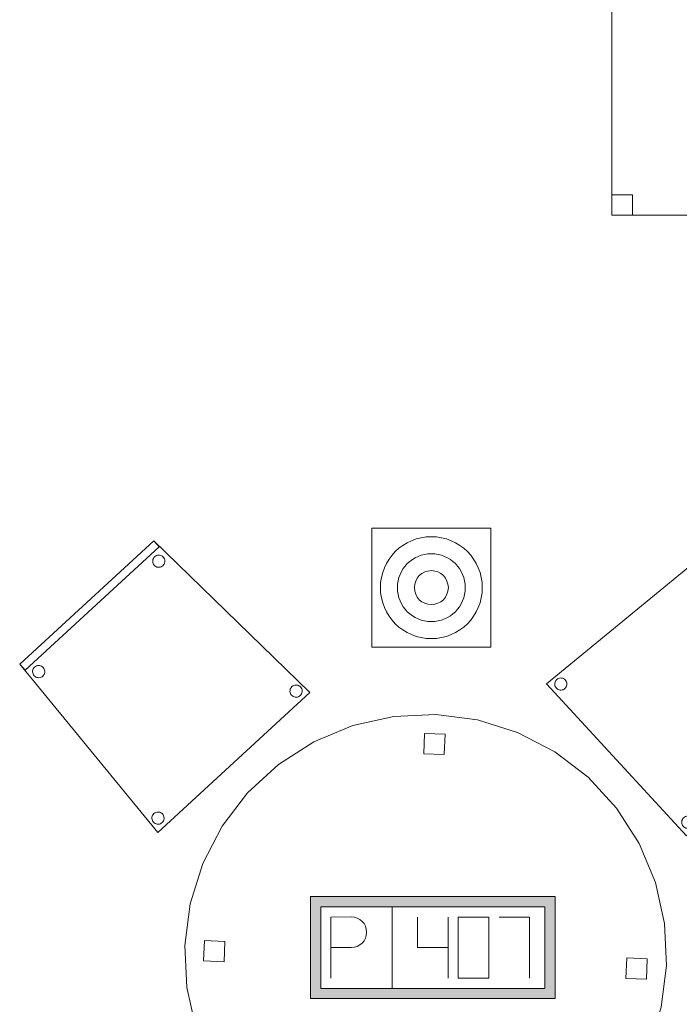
# Model space of a CAD drawing. Header units: metres. Extents: x 397.7 to 427.5, y 12.7 to 28.4.
# Tile 13 of 76: x 401.3 to 402.9, y 23.5 to 25.9. Entities that reach past the tile are written whole.
import ezdxf

# ---------------------------------------------------------------- set-up
doc = ezdxf.new("R2010")
doc.units = ezdxf.units.M
for name, color, linetype, lineweight in [('02_MOBILIARIO', 7, 'Continuous', 18), ('A-DETL-____-MBND', 7, 'Continuous', 18), ('A-DETL-GENF-OTLN', 7, 'Continuous', 18)]:
    doc.layers.add(name, color=color, linetype=linetype, lineweight=lineweight)

# ---------------------------------------------------------------- blocks, each defined once
blk = doc.blocks.new('Family - Taula D120_P3-156243-06_TEL_P3')
at = {"layer": 'A-DETL-____-MBND', "color": 253, "true_color": 0xaaaaaa}
for p, q in [((0.4117, 1.1542), (0.5122, 1.1767)), ((0.5122, 1.1767), (0.4117, 1.1542)), ((0.5122, 1.1767), (0.6152, 1.1814)), ((0.6152, 1.1814), (0.5122, 1.1767)), ((0.6152, 1.1814), (0.7174, 1.1682)), ((0.7174, 1.1682), (0.6152, 1.1814)), ((0.7174, 1.1682), (0.8157, 1.1374)), ((0.8157, 1.1374), (0.7174, 1.1682)), ((0.3165, 1.1145), (0.4117, 1.1542)), ((0.4117, 1.1542), (0.3165, 1.1145)), ((0.5862, 1.085), (0.5882, 1.1349)), ((0.5882, 1.1349), (0.5862, 1.085)), ((0.5882, 1.1349), (0.6382, 1.1329)), ((0.6382, 1.1329), (0.5882, 1.1349)), ((0.8157, 1.1374), (0.9072, 1.09)), ((0.9072, 1.09), (0.8157, 1.1374)), ((0.2298, 1.0589), (0.3165, 1.1145)), ((0.3165, 1.1145), (0.2298, 1.0589)), ((0.6382, 1.1329), (0.6361, 1.0829)), ((0.6361, 1.0829), (0.6382, 1.1329)), ((0.9072, 1.09), (0.9891, 1.0275)), ((0.9891, 1.0275), (0.9072, 1.09)), ((0.6361, 1.0829), (0.5862, 1.085)), ((0.5862, 1.085), (0.6361, 1.0829)), ((0.1539, 0.9891), (0.2298, 1.0589)), ((0.2298, 1.0589), (0.1539, 0.9891)), ((0.9891, 1.0275), (1.0589, 0.9517)), ((1.0589, 0.9517), (0.9891, 1.0275)), ((0.0914, 0.9072), (0.1539, 0.9891)), ((0.1539, 0.9891), (0.0914, 0.9072)), ((1.0589, 0.9517), (1.1145, 0.8649)), ((1.1145, 0.8649), (1.0589, 0.9517)), ((0.044, 0.8157), (0.0914, 0.9072)), ((0.0914, 0.9072), (0.044, 0.8157)), ((1.1145, 0.8649), (1.1542, 0.7697)), ((1.1542, 0.7697), (1.1145, 0.8649)), ((0.0132, 0.7174), (0.044, 0.8157)), ((0.044, 0.8157), (0.0132, 0.7174)), ((1.1542, 0.7697), (1.1767, 0.6692)), ((1.1767, 0.6692), (1.1542, 0.7697)), ((0, 0.6152), (0.0132, 0.7174)), ((0.0132, 0.7174), (0, 0.6152)), ((1.1767, 0.6692), (1.1814, 0.5662)), ((1.1814, 0.5662), (1.1767, 0.6692)), ((0.0047, 0.5122), (0, 0.6152)), ((0, 0.6152), (0.0047, 0.5122)), ((0.0461, 0.5774), (0.0482, 0.6273)), ((0.0482, 0.6273), (0.0461, 0.5774)), ((0.0482, 0.6273), (0.0982, 0.6252)), ((0.0982, 0.6252), (0.0482, 0.6273)), ((0.0982, 0.6252), (0.0961, 0.5753)), ((0.0961, 0.5753), (0.0982, 0.6252)), ((1.082, 0.5344), (1.0841, 0.5844)), ((1.0841, 0.5844), (1.082, 0.5344)), ((1.0841, 0.5844), (1.134, 0.5823)), ((1.134, 0.5823), (1.0841, 0.5844)), ((1.134, 0.5823), (1.132, 0.5324)), ((1.132, 0.5324), (1.134, 0.5823)), ((0.0961, 0.5753), (0.0461, 0.5774)), ((0.0461, 0.5774), (0.0961, 0.5753)), ((1.1814, 0.5662), (1.1682, 0.464)), ((1.1682, 0.464), (1.1814, 0.5662)), ((1.132, 0.5324), (1.082, 0.5344)), ((1.082, 0.5344), (1.132, 0.5324)), ((0.0273, 0.4117), (0.0047, 0.5122)), ((0.0047, 0.5122), (0.0273, 0.4117)), ((1.1682, 0.464), (1.1374, 0.3657)), ((1.1374, 0.3657), (1.1682, 0.464)), ((0.0669, 0.3165), (0.0273, 0.4117)), ((0.0273, 0.4117), (0.0669, 0.3165)), ((1.1374, 0.3657), (1.09, 0.2742)), ((1.09, 0.2742), (1.1374, 0.3657)), ((0.1225, 0.2298), (0.0669, 0.3165)), ((0.0669, 0.3165), (0.1225, 0.2298)), ((1.09, 0.2742), (1.0275, 0.1923)), ((1.0275, 0.1923), (1.09, 0.2742)), ((0.1923, 0.1539), (0.1225, 0.2298)), ((0.1225, 0.2298), (0.1923, 0.1539)), ((1.0275, 0.1923), (0.9517, 0.1225)), ((0.9517, 0.1225), (1.0275, 0.1923)), ((0.2742, 0.0914), (0.1923, 0.1539)), ((0.1923, 0.1539), (0.2742, 0.0914)), ((0.9517, 0.1225), (0.8649, 0.0669)), ((0.8649, 0.0669), (0.9517, 0.1225)), ((0.5227, 0.0498), (0.5247, 0.0997)), ((0.5247, 0.0997), (0.5227, 0.0498)), ((0.5247, 0.0997), (0.5747, 0.0976)), ((0.5747, 0.0976), (0.5247, 0.0997)), ((0.5747, 0.0976), (0.5726, 0.0477)), ((0.5726, 0.0477), (0.5747, 0.0976)), ((0.3657, 0.044), (0.2742, 0.0914)), ((0.2742, 0.0914), (0.3657, 0.044)), ((0.5726, 0.0477), (0.5227, 0.0498)), ((0.5227, 0.0498), (0.5726, 0.0477)), ((0.8649, 0.0669), (0.7697, 0.0273)), ((0.7697, 0.0273), (0.8649, 0.0669)), ((0.464, 0.0132), (0.3657, 0.044)), ((0.3657, 0.044), (0.464, 0.0132)), ((0.7697, 0.0273), (0.6692, 0.0047)), ((0.6692, 0.0047), (0.7697, 0.0273)), ((0.5662, 0), (0.464, 0.0132)), ((0.464, 0.0132), (0.5662, 0)), ((0.6692, 0.0047), (0.5662, 0)), ((0.5662, 0), (0.6692, 0.0047))]:
    blk.add_line(p, q, dxfattribs=at)
blk = doc.blocks.new('Family - Cadira confident_P3-156449-06_TEL_P3')
at = {"layer": 'A-DETL-____-MBND', "color": 253, "true_color": 0xaaaaaa}
for p, q in [((0, 0.4124), (0.3287, 0.7146)), ((0.3287, 0.7146), (0, 0.4124)), ((0, 0.4124), (0.3287, 0.7146)), ((0.3287, 0.7146), (0, 0.4124)), ((0.3287, 0.7146), (0.7113, 0.3428)), ((0.7113, 0.3428), (0.3287, 0.7146)), ((0.3287, 0.7146), (0.3422, 0.6999)), ((0.3422, 0.6999), (0.3287, 0.7146)), ((0.3422, 0.6999), (0.0135, 0.3977)), ((0.0135, 0.3977), (0.3422, 0.6999)), ((0.331, 0.6757), (0.333, 0.6773)), ((0.333, 0.6773), (0.331, 0.6757)), ((0.333, 0.6773), (0.3353, 0.6785)), ((0.3353, 0.6785), (0.333, 0.6773)), ((0.3353, 0.6785), (0.3378, 0.6793)), ((0.3378, 0.6793), (0.3353, 0.6785)), ((0.3378, 0.6793), (0.3404, 0.6796)), ((0.3404, 0.6796), (0.3378, 0.6793)), ((0.3404, 0.6796), (0.343, 0.6795)), ((0.343, 0.6795), (0.3404, 0.6796)), ((0.343, 0.6795), (0.3455, 0.679)), ((0.3455, 0.679), (0.343, 0.6795)), ((0.3455, 0.679), (0.348, 0.678)), ((0.348, 0.678), (0.3455, 0.679)), ((0.348, 0.678), (0.3502, 0.6766)), ((0.3502, 0.6766), (0.348, 0.678)), ((0.3502, 0.6766), (0.3521, 0.6748)), ((0.3521, 0.6748), (0.3502, 0.6766)), ((0.3262, 0.664), (0.3263, 0.6666)), ((0.3263, 0.6666), (0.3262, 0.664)), ((0.3265, 0.6614), (0.3262, 0.664)), ((0.3262, 0.664), (0.3265, 0.6614)), ((0.3263, 0.6666), (0.3268, 0.6692)), ((0.3268, 0.6692), (0.3263, 0.6666)), ((0.3273, 0.659), (0.3265, 0.6614)), ((0.3265, 0.6614), (0.3273, 0.659)), ((0.3268, 0.6692), (0.3278, 0.6716)), ((0.3278, 0.6716), (0.3268, 0.6692)), ((0.3285, 0.6567), (0.3273, 0.659)), ((0.3273, 0.659), (0.3285, 0.6567)), ((0.3278, 0.6716), (0.3292, 0.6738)), ((0.3292, 0.6738), (0.3278, 0.6716)), ((0.3301, 0.6546), (0.3285, 0.6567)), ((0.3285, 0.6567), (0.3301, 0.6546)), ((0.3292, 0.6738), (0.331, 0.6757)), ((0.331, 0.6757), (0.3292, 0.6738)), ((0.332, 0.6528), (0.3301, 0.6546)), ((0.3301, 0.6546), (0.332, 0.6528)), ((0.3342, 0.6514), (0.332, 0.6528)), ((0.332, 0.6528), (0.3342, 0.6514)), ((0.3491, 0.6521), (0.3468, 0.6509)), ((0.3468, 0.6509), (0.3491, 0.6521)), ((0.3512, 0.6537), (0.3491, 0.6521)), ((0.3491, 0.6521), (0.3512, 0.6537)), ((0.353, 0.6556), (0.3512, 0.6537)), ((0.3512, 0.6537), (0.353, 0.6556)), ((0.3521, 0.6748), (0.3537, 0.6728)), ((0.3537, 0.6728), (0.3521, 0.6748)), ((0.3544, 0.6578), (0.353, 0.6556)), ((0.353, 0.6556), (0.3544, 0.6578)), ((0.3537, 0.6728), (0.3549, 0.6705)), ((0.3549, 0.6705), (0.3537, 0.6728)), ((0.3553, 0.6602), (0.3544, 0.6578)), ((0.3544, 0.6578), (0.3553, 0.6602)), ((0.3549, 0.6705), (0.3557, 0.668)), ((0.3557, 0.668), (0.3549, 0.6705)), ((0.3559, 0.6628), (0.3553, 0.6602)), ((0.3553, 0.6602), (0.3559, 0.6628)), ((0.3557, 0.668), (0.356, 0.6654)), ((0.356, 0.6654), (0.3557, 0.668)), ((0.356, 0.6654), (0.3559, 0.6628)), ((0.3559, 0.6628), (0.356, 0.6654)), ((0.3366, 0.6504), (0.3342, 0.6514)), ((0.3342, 0.6514), (0.3366, 0.6504)), ((0.3392, 0.6499), (0.3366, 0.6504)), ((0.3366, 0.6504), (0.3392, 0.6499)), ((0.3418, 0.6498), (0.3392, 0.6499)), ((0.3392, 0.6499), (0.3418, 0.6498)), ((0.3444, 0.6501), (0.3418, 0.6498)), ((0.3418, 0.6498), (0.3444, 0.6501)), ((0.3468, 0.6509), (0.3444, 0.6501)), ((0.3444, 0.6501), (0.3468, 0.6509)), ((0.3384, 0), (0, 0.4124)), ((0, 0.4124), (0.3384, 0)), ((0.0135, 0.3977), (0, 0.4124)), ((0, 0.4124), (0.0135, 0.3977)), ((0.0317, 0.3933), (0.0318, 0.3959)), ((0.0318, 0.3959), (0.0317, 0.3933)), ((0.032, 0.3907), (0.0317, 0.3933)), ((0.0317, 0.3933), (0.032, 0.3907)), ((0.0318, 0.3959), (0.0324, 0.3984)), ((0.0324, 0.3984), (0.0318, 0.3959)), ((0.0328, 0.3882), (0.032, 0.3907)), ((0.032, 0.3907), (0.0328, 0.3882)), ((0.0324, 0.3984), (0.0334, 0.4009)), ((0.0334, 0.4009), (0.0324, 0.3984)), ((0.034, 0.3859), (0.0328, 0.3882)), ((0.0328, 0.3882), (0.034, 0.3859)), ((0.0334, 0.4009), (0.0347, 0.4031)), ((0.0347, 0.4031), (0.0334, 0.4009)), ((0.0347, 0.4031), (0.0365, 0.405)), ((0.0365, 0.405), (0.0347, 0.4031)), ((0.0365, 0.405), (0.0386, 0.4066)), ((0.0386, 0.4066), (0.0365, 0.405)), ((0.0386, 0.4066), (0.0409, 0.4078)), ((0.0409, 0.4078), (0.0386, 0.4066)), ((0.0409, 0.4078), (0.0434, 0.4086)), ((0.0434, 0.4086), (0.0409, 0.4078)), ((0.0434, 0.4086), (0.0459, 0.4089)), ((0.0459, 0.4089), (0.0434, 0.4086)), ((0.0459, 0.4089), (0.0485, 0.4088)), ((0.0485, 0.4088), (0.0459, 0.4089)), ((0.0485, 0.4088), (0.0511, 0.4082)), ((0.0511, 0.4082), (0.0485, 0.4088)), ((0.0511, 0.4082), (0.0535, 0.4073)), ((0.0535, 0.4073), (0.0511, 0.4082)), ((0.0535, 0.4073), (0.0557, 0.4059)), ((0.0557, 0.4059), (0.0535, 0.4073)), ((0.0557, 0.4059), (0.0576, 0.4041)), ((0.0576, 0.4041), (0.0557, 0.4059)), ((0.0576, 0.4041), (0.0592, 0.402)), ((0.0592, 0.402), (0.0576, 0.4041)), ((0.0599, 0.3871), (0.0585, 0.3849)), ((0.0585, 0.3849), (0.0599, 0.3871)), ((0.0592, 0.402), (0.0604, 0.3997)), ((0.0604, 0.3997), (0.0592, 0.402)), ((0.0609, 0.3895), (0.0599, 0.3871)), ((0.0599, 0.3871), (0.0609, 0.3895)), ((0.0604, 0.3997), (0.0612, 0.3973)), ((0.0612, 0.3973), (0.0604, 0.3997)), ((0.0614, 0.3921), (0.0609, 0.3895)), ((0.0609, 0.3895), (0.0614, 0.3921)), ((0.0612, 0.3973), (0.0615, 0.3947)), ((0.0615, 0.3947), (0.0612, 0.3973)), ((0.0615, 0.3947), (0.0614, 0.3921)), ((0.0614, 0.3921), (0.0615, 0.3947)), ((0.0356, 0.3839), (0.034, 0.3859)), ((0.034, 0.3859), (0.0356, 0.3839)), ((0.0376, 0.3821), (0.0356, 0.3839)), ((0.0356, 0.3839), (0.0376, 0.3821)), ((0.0398, 0.3807), (0.0376, 0.3821)), ((0.0376, 0.3821), (0.0398, 0.3807)), ((0.0422, 0.3797), (0.0398, 0.3807)), ((0.0398, 0.3807), (0.0422, 0.3797)), ((0.0447, 0.3792), (0.0422, 0.3797)), ((0.0422, 0.3797), (0.0447, 0.3792)), ((0.0473, 0.3791), (0.0447, 0.3792)), ((0.0447, 0.3792), (0.0473, 0.3791)), ((0.0499, 0.3794), (0.0473, 0.3791)), ((0.0473, 0.3791), (0.0499, 0.3794)), ((0.0524, 0.3802), (0.0499, 0.3794)), ((0.0499, 0.3794), (0.0524, 0.3802)), ((0.0547, 0.3814), (0.0524, 0.3802)), ((0.0524, 0.3802), (0.0547, 0.3814)), ((0.0567, 0.383), (0.0547, 0.3814)), ((0.0547, 0.3814), (0.0567, 0.383)), ((0.0585, 0.3849), (0.0567, 0.383)), ((0.0567, 0.383), (0.0585, 0.3849)), ((0.7113, 0.3428), (0.3384, 0)), ((0.3384, 0), (0.7113, 0.3428)), ((0.6629, 0.3455), (0.6631, 0.3481)), ((0.6631, 0.3481), (0.6629, 0.3455)), ((0.6633, 0.3429), (0.6629, 0.3455)), ((0.6629, 0.3455), (0.6633, 0.3429)), ((0.6631, 0.3481), (0.6636, 0.3507)), ((0.6636, 0.3507), (0.6631, 0.3481)), ((0.6641, 0.3405), (0.6633, 0.3429)), ((0.6633, 0.3429), (0.6641, 0.3405)), ((0.6636, 0.3507), (0.6646, 0.3531)), ((0.6646, 0.3531), (0.6636, 0.3507)), ((0.6653, 0.3381), (0.6641, 0.3405)), ((0.6641, 0.3405), (0.6653, 0.3381)), ((0.6646, 0.3531), (0.666, 0.3553)), ((0.666, 0.3553), (0.6646, 0.3531)), ((0.6669, 0.3361), (0.6653, 0.3381)), ((0.6653, 0.3381), (0.6669, 0.3361)), ((0.666, 0.3553), (0.6678, 0.3572)), ((0.6678, 0.3572), (0.666, 0.3553)), ((0.6678, 0.3572), (0.6698, 0.3588)), ((0.6698, 0.3588), (0.6678, 0.3572)), ((0.6698, 0.3588), (0.6721, 0.36)), ((0.6721, 0.36), (0.6698, 0.3588)), ((0.6721, 0.36), (0.6746, 0.3608)), ((0.6746, 0.3608), (0.6721, 0.36)), ((0.6746, 0.3608), (0.6772, 0.3611)), ((0.6772, 0.3611), (0.6746, 0.3608)), ((0.6772, 0.3611), (0.6798, 0.361)), ((0.6798, 0.361), (0.6772, 0.3611)), ((0.6798, 0.361), (0.6823, 0.3605)), ((0.6823, 0.3605), (0.6798, 0.361)), ((0.6823, 0.3605), (0.6847, 0.3595)), ((0.6847, 0.3595), (0.6823, 0.3605)), ((0.6847, 0.3595), (0.6869, 0.3581)), ((0.6869, 0.3581), (0.6847, 0.3595)), ((0.6869, 0.3581), (0.6889, 0.3563)), ((0.6889, 0.3563), (0.6869, 0.3581)), ((0.6889, 0.3563), (0.6904, 0.3543)), ((0.6904, 0.3543), (0.6889, 0.3563)), ((0.6911, 0.3393), (0.6897, 0.3371)), ((0.6897, 0.3371), (0.6911, 0.3393)), ((0.6904, 0.3543), (0.6917, 0.3519)), ((0.6917, 0.3519), (0.6904, 0.3543)), ((0.6921, 0.3417), (0.6911, 0.3393)), ((0.6911, 0.3393), (0.6921, 0.3417)), ((0.6917, 0.3519), (0.6924, 0.3495)), ((0.6924, 0.3495), (0.6917, 0.3519)), ((0.6927, 0.3443), (0.6921, 0.3417)), ((0.6921, 0.3417), (0.6927, 0.3443)), ((0.6924, 0.3495), (0.6928, 0.3469)), ((0.6928, 0.3469), (0.6924, 0.3495)), ((0.6928, 0.3469), (0.6927, 0.3443)), ((0.6927, 0.3443), (0.6928, 0.3469)), ((0.6688, 0.3343), (0.6669, 0.3361)), ((0.6669, 0.3361), (0.6688, 0.3343)), ((0.671, 0.3329), (0.6688, 0.3343)), ((0.6688, 0.3343), (0.671, 0.3329)), ((0.6734, 0.3319), (0.671, 0.3329)), ((0.671, 0.3329), (0.6734, 0.3319)), ((0.676, 0.3314), (0.6734, 0.3319)), ((0.6734, 0.3319), (0.676, 0.3314)), ((0.6786, 0.3313), (0.676, 0.3314)), ((0.676, 0.3314), (0.6786, 0.3313)), ((0.6811, 0.3316), (0.6786, 0.3313)), ((0.6786, 0.3313), (0.6811, 0.3316)), ((0.6836, 0.3324), (0.6811, 0.3316)), ((0.6811, 0.3316), (0.6836, 0.3324)), ((0.6859, 0.3336), (0.6836, 0.3324)), ((0.6836, 0.3324), (0.6859, 0.3336)), ((0.688, 0.3352), (0.6859, 0.3336)), ((0.6859, 0.3336), (0.688, 0.3352)), ((0.6897, 0.3371), (0.688, 0.3352)), ((0.688, 0.3352), (0.6897, 0.3371)), ((0.3312, 0.0475), (0.3335, 0.0487)), ((0.3335, 0.0487), (0.3312, 0.0475)), ((0.3335, 0.0487), (0.336, 0.0494)), ((0.336, 0.0494), (0.3335, 0.0487)), ((0.336, 0.0494), (0.3385, 0.0498)), ((0.3385, 0.0498), (0.336, 0.0494)), ((0.3385, 0.0498), (0.3411, 0.0497)), ((0.3411, 0.0497), (0.3385, 0.0498)), ((0.3411, 0.0497), (0.3437, 0.0491)), ((0.3437, 0.0491), (0.3411, 0.0497)), ((0.3437, 0.0491), (0.3461, 0.0481)), ((0.3461, 0.0481), (0.3437, 0.0491)), ((0.3243, 0.0342), (0.3244, 0.0368)), ((0.3244, 0.0368), (0.3243, 0.0342)), ((0.3247, 0.0316), (0.3243, 0.0342)), ((0.3243, 0.0342), (0.3247, 0.0316)), ((0.3244, 0.0368), (0.325, 0.0393)), ((0.325, 0.0393), (0.3244, 0.0368)), ((0.3254, 0.0291), (0.3247, 0.0316)), ((0.3247, 0.0316), (0.3254, 0.0291)), ((0.325, 0.0393), (0.326, 0.0417)), ((0.326, 0.0417), (0.325, 0.0393)), ((0.3267, 0.0268), (0.3254, 0.0291)), ((0.3254, 0.0291), (0.3267, 0.0268)), ((0.326, 0.0417), (0.3274, 0.0439)), ((0.3274, 0.0439), (0.326, 0.0417)), ((0.3282, 0.0248), (0.3267, 0.0268)), ((0.3267, 0.0268), (0.3282, 0.0248)), ((0.3274, 0.0439), (0.3291, 0.0459)), ((0.3291, 0.0459), (0.3274, 0.0439)), ((0.3302, 0.023), (0.3282, 0.0248)), ((0.3282, 0.0248), (0.3302, 0.023)), ((0.3291, 0.0459), (0.3312, 0.0475)), ((0.3312, 0.0475), (0.3291, 0.0459)), ((0.3461, 0.0481), (0.3483, 0.0467)), ((0.3483, 0.0467), (0.3461, 0.0481)), ((0.3483, 0.0467), (0.3502, 0.045)), ((0.3502, 0.045), (0.3483, 0.0467)), ((0.3511, 0.0258), (0.3493, 0.0239)), ((0.3493, 0.0239), (0.3511, 0.0258)), ((0.3502, 0.045), (0.3518, 0.0429)), ((0.3518, 0.0429), (0.3502, 0.045)), ((0.3525, 0.028), (0.3511, 0.0258)), ((0.3511, 0.0258), (0.3525, 0.028)), ((0.3518, 0.0429), (0.353, 0.0406)), ((0.353, 0.0406), (0.3518, 0.0429)), ((0.3535, 0.0304), (0.3525, 0.028)), ((0.3525, 0.028), (0.3535, 0.0304)), ((0.353, 0.0406), (0.3538, 0.0381)), ((0.3538, 0.0381), (0.353, 0.0406)), ((0.354, 0.033), (0.3535, 0.0304)), ((0.3535, 0.0304), (0.354, 0.033)), ((0.3538, 0.0381), (0.3542, 0.0356)), ((0.3542, 0.0356), (0.3538, 0.0381)), ((0.3542, 0.0356), (0.354, 0.033)), ((0.354, 0.033), (0.3542, 0.0356)), ((0.3324, 0.0216), (0.3302, 0.023)), ((0.3302, 0.023), (0.3324, 0.0216)), ((0.3348, 0.0206), (0.3324, 0.0216)), ((0.3324, 0.0216), (0.3348, 0.0206)), ((0.3373, 0.0201), (0.3348, 0.0206)), ((0.3348, 0.0206), (0.3373, 0.0201)), ((0.3399, 0.0199), (0.3373, 0.0201)), ((0.3373, 0.0201), (0.3399, 0.0199)), ((0.3425, 0.0203), (0.3399, 0.0199)), ((0.3399, 0.0199), (0.3425, 0.0203)), ((0.345, 0.0211), (0.3425, 0.0203)), ((0.3425, 0.0203), (0.345, 0.0211)), ((0.3473, 0.0223), (0.345, 0.0211)), ((0.345, 0.0211), (0.3473, 0.0223)), ((0.3493, 0.0239), (0.3473, 0.0223)), ((0.3473, 0.0223), (0.3493, 0.0239))]:
    blk.add_line(p, q, dxfattribs=at)
blk = doc.blocks.new('Family - Taula 160X80_P3-156629-06_TEL_P3')
at = {"layer": 'A-DETL-____-MBND', "color": 253, "true_color": 0xaaaaaa}
for p, q in [((0, 0), (0, 0.8001)), ((0, 0.8001), (1.5969, 0.8001)), ((1.5969, 0.8001), (0, 0.8001)), ((0, 0.8001), (0, 0)), ((0, 0.7501), (0, 0.8001)), ((0, 0.8001), (0.05, 0.8001)), ((0.05, 0.8001), (0, 0.8001)), ((0, 0.8001), (0, 0.7501)), ((0.05, 0.8001), (0.05, 0.7501)), ((0.05, 0.7501), (0.05, 0.8001)), ((1.5469, 0.7501), (1.5469, 0.8001)), ((1.5469, 0.8001), (1.5969, 0.8001)), ((1.5969, 0.8001), (1.5469, 0.8001)), ((1.5469, 0.8001), (1.5469, 0.7501)), ((1.5969, 0.8001), (1.5969, 0)), ((1.5969, 0), (1.5969, 0.8001)), ((1.5969, 0.8001), (1.5969, 0.7501)), ((1.5969, 0.7501), (1.5969, 0.8001)), ((0.05, 0.7501), (0, 0.7501)), ((0, 0.7501), (0.05, 0.7501)), ((1.5969, 0.7501), (1.5469, 0.7501)), ((1.5469, 0.7501), (1.5969, 0.7501)), ((0, 0), (0, 0.05)), ((0, 0.05), (0.05, 0.05)), ((0.05, 0.05), (0, 0.05)), ((0, 0.05), (0, 0)), ((0.05, 0.05), (0.05, 0)), ((0.05, 0), (0.05, 0.05)), ((1.5469, 0), (1.5469, 0.05)), ((1.5469, 0.05), (1.5969, 0.05)), ((1.5969, 0.05), (1.5469, 0.05)), ((1.5469, 0.05), (1.5469, 0)), ((1.5969, 0.05), (1.5969, 0)), ((1.5969, 0), (1.5969, 0.05)), ((1.5969, 0), (0, 0)), ((0, 0), (1.5969, 0)), ((0.05, 0), (0, 0)), ((0, 0), (0.05, 0)), ((1.5969, 0), (1.5469, 0)), ((1.5469, 0), (1.5969, 0))]:
    blk.add_line(p, q, dxfattribs=at)
blk = doc.blocks.new('Family - Cadira confident_P3-156645-06_TEL_P3')
at = {"layer": 'A-DETL-____-MBND', "color": 253, "true_color": 0xaaaaaa}
for p, q in [((0, 0.3729), (0.4124, 0.7113)), ((0.4124, 0.7113), (0, 0.3729)), ((0.3977, 0.6977), (0.4124, 0.7113)), ((0.4124, 0.7113), (0.3977, 0.6977)), ((0.4124, 0.7113), (0.7146, 0.3826)), ((0.7146, 0.3826), (0.4124, 0.7113)), ((0.4124, 0.7113), (0.7146, 0.3826)), ((0.7146, 0.3826), (0.4124, 0.7113)), ((0.3839, 0.6756), (0.3859, 0.6772)), ((0.3859, 0.6772), (0.3839, 0.6756)), ((0.3859, 0.6772), (0.3882, 0.6784)), ((0.3882, 0.6784), (0.3859, 0.6772)), ((0.3882, 0.6784), (0.3907, 0.6792)), ((0.3907, 0.6792), (0.3882, 0.6784)), ((0.3907, 0.6792), (0.3933, 0.6796)), ((0.3933, 0.6796), (0.3907, 0.6792)), ((0.3933, 0.6796), (0.3959, 0.6795)), ((0.3959, 0.6795), (0.3933, 0.6796)), ((0.3959, 0.6795), (0.3984, 0.6789)), ((0.3984, 0.6789), (0.3959, 0.6795)), ((0.6999, 0.369), (0.3977, 0.6977)), ((0.3977, 0.6977), (0.6999, 0.369)), ((0.3984, 0.6789), (0.4009, 0.6779)), ((0.4009, 0.6779), (0.3984, 0.6789)), ((0.4009, 0.6779), (0.4031, 0.6765)), ((0.4031, 0.6765), (0.4009, 0.6779)), ((0.4031, 0.6765), (0.405, 0.6748)), ((0.405, 0.6748), (0.4031, 0.6765)), ((0.3791, 0.664), (0.3792, 0.6666)), ((0.3792, 0.6666), (0.3791, 0.664)), ((0.3794, 0.6614), (0.3791, 0.664)), ((0.3791, 0.664), (0.3794, 0.6614)), ((0.3792, 0.6666), (0.3797, 0.6691)), ((0.3797, 0.6691), (0.3792, 0.6666)), ((0.3802, 0.6589), (0.3794, 0.6614)), ((0.3794, 0.6614), (0.3802, 0.6589)), ((0.3797, 0.6691), (0.3807, 0.6715)), ((0.3807, 0.6715), (0.3797, 0.6691)), ((0.3814, 0.6566), (0.3802, 0.6589)), ((0.3802, 0.6589), (0.3814, 0.6566)), ((0.3807, 0.6715), (0.3821, 0.6737)), ((0.3821, 0.6737), (0.3807, 0.6715)), ((0.383, 0.6545), (0.3814, 0.6566)), ((0.3814, 0.6566), (0.383, 0.6545)), ((0.3821, 0.6737), (0.3839, 0.6756)), ((0.3839, 0.6756), (0.3821, 0.6737)), ((0.3849, 0.6528), (0.383, 0.6545)), ((0.383, 0.6545), (0.3849, 0.6528)), ((0.3871, 0.6514), (0.3849, 0.6528)), ((0.3849, 0.6528), (0.3871, 0.6514)), ((0.402, 0.6521), (0.3997, 0.6509)), ((0.3997, 0.6509), (0.402, 0.6521)), ((0.4041, 0.6537), (0.402, 0.6521)), ((0.402, 0.6521), (0.4041, 0.6537)), ((0.4059, 0.6556), (0.4041, 0.6537)), ((0.4041, 0.6537), (0.4059, 0.6556)), ((0.405, 0.6748), (0.4066, 0.6727)), ((0.4066, 0.6727), (0.405, 0.6748)), ((0.4073, 0.6578), (0.4059, 0.6556)), ((0.4059, 0.6556), (0.4073, 0.6578)), ((0.4066, 0.6727), (0.4078, 0.6704)), ((0.4078, 0.6704), (0.4066, 0.6727)), ((0.4082, 0.6602), (0.4073, 0.6578)), ((0.4073, 0.6578), (0.4082, 0.6602)), ((0.4078, 0.6704), (0.4086, 0.6679)), ((0.4086, 0.6679), (0.4078, 0.6704)), ((0.4088, 0.6627), (0.4082, 0.6602)), ((0.4082, 0.6602), (0.4088, 0.6627)), ((0.4086, 0.6679), (0.4089, 0.6653)), ((0.4089, 0.6653), (0.4086, 0.6679)), ((0.4089, 0.6653), (0.4088, 0.6627)), ((0.4088, 0.6627), (0.4089, 0.6653)), ((0.3895, 0.6504), (0.3871, 0.6514)), ((0.3871, 0.6514), (0.3895, 0.6504)), ((0.3921, 0.6498), (0.3895, 0.6504)), ((0.3895, 0.6504), (0.3921, 0.6498)), ((0.3947, 0.6497), (0.3921, 0.6498)), ((0.3921, 0.6498), (0.3947, 0.6497)), ((0.3973, 0.6501), (0.3947, 0.6497)), ((0.3947, 0.6497), (0.3973, 0.6501)), ((0.3997, 0.6509), (0.3973, 0.6501)), ((0.3973, 0.6501), (0.3997, 0.6509)), ((0.0291, 0.3858), (0.0316, 0.3866)), ((0.0316, 0.3866), (0.0291, 0.3858)), ((0.0316, 0.3866), (0.0342, 0.387)), ((0.0342, 0.387), (0.0316, 0.3866)), ((0.0342, 0.387), (0.0368, 0.3868)), ((0.0368, 0.3868), (0.0342, 0.387)), ((0.0368, 0.3868), (0.0393, 0.3863)), ((0.0393, 0.3863), (0.0368, 0.3868)), ((0.0393, 0.3863), (0.0417, 0.3853)), ((0.0417, 0.3853), (0.0393, 0.3863)), ((0.3428, 0), (0, 0.3729)), ((0, 0.3729), (0.3428, 0)), ((0.0199, 0.3713), (0.0201, 0.3739)), ((0.0201, 0.3739), (0.0199, 0.3713)), ((0.0203, 0.3688), (0.0199, 0.3713)), ((0.0199, 0.3713), (0.0203, 0.3688)), ((0.0201, 0.3739), (0.0206, 0.3765)), ((0.0206, 0.3765), (0.0201, 0.3739)), ((0.0211, 0.3663), (0.0203, 0.3688)), ((0.0203, 0.3688), (0.0211, 0.3663)), ((0.0206, 0.3765), (0.0216, 0.3789)), ((0.0216, 0.3789), (0.0206, 0.3765)), ((0.0223, 0.364), (0.0211, 0.3663)), ((0.0211, 0.3663), (0.0223, 0.364)), ((0.0216, 0.3789), (0.023, 0.3811)), ((0.023, 0.3811), (0.0216, 0.3789)), ((0.0239, 0.3619), (0.0223, 0.364)), ((0.0223, 0.364), (0.0239, 0.3619)), ((0.023, 0.3811), (0.0248, 0.383)), ((0.0248, 0.383), (0.023, 0.3811)), ((0.0248, 0.383), (0.0268, 0.3846)), ((0.0268, 0.3846), (0.0248, 0.383)), ((0.0268, 0.3846), (0.0291, 0.3858)), ((0.0291, 0.3858), (0.0268, 0.3846)), ((0.0417, 0.3853), (0.0439, 0.3839)), ((0.0439, 0.3839), (0.0417, 0.3853)), ((0.0439, 0.3839), (0.0459, 0.3821)), ((0.0459, 0.3821), (0.0439, 0.3839)), ((0.0467, 0.363), (0.045, 0.361)), ((0.045, 0.361), (0.0467, 0.363)), ((0.0459, 0.3821), (0.0475, 0.3801)), ((0.0475, 0.3801), (0.0459, 0.3821)), ((0.0481, 0.3652), (0.0467, 0.363)), ((0.0467, 0.363), (0.0481, 0.3652)), ((0.0475, 0.3801), (0.0487, 0.3778)), ((0.0487, 0.3778), (0.0475, 0.3801)), ((0.0491, 0.3676), (0.0481, 0.3652)), ((0.0481, 0.3652), (0.0491, 0.3676)), ((0.0487, 0.3778), (0.0494, 0.3753)), ((0.0494, 0.3753), (0.0487, 0.3778)), ((0.0497, 0.3701), (0.0491, 0.3676)), ((0.0491, 0.3676), (0.0497, 0.3701)), ((0.0494, 0.3753), (0.0498, 0.3727)), ((0.0498, 0.3727), (0.0494, 0.3753)), ((0.0498, 0.3727), (0.0497, 0.3701)), ((0.0497, 0.3701), (0.0498, 0.3727)), ((0.7146, 0.3826), (0.3428, 0)), ((0.3428, 0), (0.7146, 0.3826)), ((0.6498, 0.3695), (0.6499, 0.3721)), ((0.6499, 0.3721), (0.6498, 0.3695)), ((0.6501, 0.3669), (0.6498, 0.3695)), ((0.6498, 0.3695), (0.6501, 0.3669)), ((0.6499, 0.3721), (0.6504, 0.3746)), ((0.6504, 0.3746), (0.6499, 0.3721)), ((0.6509, 0.3644), (0.6501, 0.3669)), ((0.6501, 0.3669), (0.6509, 0.3644)), ((0.6504, 0.3746), (0.6514, 0.377)), ((0.6514, 0.377), (0.6504, 0.3746)), ((0.6521, 0.3621), (0.6509, 0.3644)), ((0.6509, 0.3644), (0.6521, 0.3621)), ((0.6514, 0.377), (0.6528, 0.3792)), ((0.6528, 0.3792), (0.6514, 0.377)), ((0.6537, 0.3601), (0.6521, 0.3621)), ((0.6521, 0.3621), (0.6537, 0.3601)), ((0.6528, 0.3792), (0.6546, 0.3812)), ((0.6546, 0.3812), (0.6528, 0.3792)), ((0.6546, 0.3812), (0.6567, 0.3828)), ((0.6567, 0.3828), (0.6546, 0.3812)), ((0.6567, 0.3828), (0.659, 0.384)), ((0.659, 0.384), (0.6567, 0.3828)), ((0.659, 0.384), (0.6614, 0.3848)), ((0.6614, 0.3848), (0.659, 0.384)), ((0.6614, 0.3848), (0.664, 0.3851)), ((0.664, 0.3851), (0.6614, 0.3848)), ((0.664, 0.3851), (0.6666, 0.385)), ((0.6666, 0.385), (0.664, 0.3851)), ((0.6666, 0.385), (0.6692, 0.3844)), ((0.6692, 0.3844), (0.6666, 0.385)), ((0.6692, 0.3844), (0.6716, 0.3834)), ((0.6716, 0.3834), (0.6692, 0.3844)), ((0.6716, 0.3834), (0.6738, 0.382)), ((0.6738, 0.382), (0.6716, 0.3834)), ((0.6738, 0.382), (0.6757, 0.3803)), ((0.6757, 0.3803), (0.6738, 0.382)), ((0.6757, 0.3803), (0.6773, 0.3782)), ((0.6773, 0.3782), (0.6757, 0.3803)), ((0.678, 0.3633), (0.6766, 0.3611)), ((0.6766, 0.3611), (0.678, 0.3633)), ((0.6773, 0.3782), (0.6785, 0.3759)), ((0.6785, 0.3759), (0.6773, 0.3782)), ((0.679, 0.3657), (0.678, 0.3633)), ((0.678, 0.3633), (0.679, 0.3657)), ((0.6785, 0.3759), (0.6793, 0.3734)), ((0.6793, 0.3734), (0.6785, 0.3759)), ((0.6795, 0.3683), (0.679, 0.3657)), ((0.679, 0.3657), (0.6795, 0.3683)), ((0.6793, 0.3734), (0.6796, 0.3709)), ((0.6796, 0.3709), (0.6793, 0.3734)), ((0.6796, 0.3709), (0.6795, 0.3683)), ((0.6795, 0.3683), (0.6796, 0.3709)), ((0.7146, 0.3826), (0.6999, 0.369)), ((0.6999, 0.369), (0.7146, 0.3826)), ((0.0258, 0.3602), (0.0239, 0.3619)), ((0.0239, 0.3619), (0.0258, 0.3602)), ((0.028, 0.3588), (0.0258, 0.3602)), ((0.0258, 0.3602), (0.028, 0.3588)), ((0.0304, 0.3578), (0.028, 0.3588)), ((0.028, 0.3588), (0.0304, 0.3578)), ((0.033, 0.3572), (0.0304, 0.3578)), ((0.0304, 0.3578), (0.033, 0.3572)), ((0.0356, 0.3571), (0.033, 0.3572)), ((0.033, 0.3572), (0.0356, 0.3571)), ((0.0381, 0.3575), (0.0356, 0.3571)), ((0.0356, 0.3571), (0.0381, 0.3575)), ((0.0406, 0.3582), (0.0381, 0.3575)), ((0.0381, 0.3575), (0.0406, 0.3582)), ((0.0429, 0.3594), (0.0406, 0.3582)), ((0.0406, 0.3582), (0.0429, 0.3594)), ((0.045, 0.361), (0.0429, 0.3594)), ((0.0429, 0.3594), (0.045, 0.361)), ((0.6556, 0.3583), (0.6537, 0.3601)), ((0.6537, 0.3601), (0.6556, 0.3583)), ((0.6578, 0.3569), (0.6556, 0.3583)), ((0.6556, 0.3583), (0.6578, 0.3569)), ((0.6602, 0.3559), (0.6578, 0.3569)), ((0.6578, 0.3569), (0.6602, 0.3559)), ((0.6628, 0.3554), (0.6602, 0.3559)), ((0.6602, 0.3559), (0.6628, 0.3554)), ((0.6654, 0.3553), (0.6628, 0.3554)), ((0.6628, 0.3554), (0.6654, 0.3553)), ((0.668, 0.3556), (0.6654, 0.3553)), ((0.6654, 0.3553), (0.668, 0.3556)), ((0.6705, 0.3564), (0.668, 0.3556)), ((0.668, 0.3556), (0.6705, 0.3564)), ((0.6728, 0.3576), (0.6705, 0.3564)), ((0.6705, 0.3564), (0.6728, 0.3576)), ((0.6748, 0.3592), (0.6728, 0.3576)), ((0.6728, 0.3576), (0.6748, 0.3592)), ((0.6766, 0.3611), (0.6748, 0.3592)), ((0.6748, 0.3592), (0.6766, 0.3611)), ((0.3429, 0.048), (0.3455, 0.0483)), ((0.3455, 0.0483), (0.3429, 0.048)), ((0.3455, 0.0483), (0.3481, 0.0482)), ((0.3481, 0.0482), (0.3455, 0.0483)), ((0.3313, 0.0327), (0.3314, 0.0353)), ((0.3314, 0.0353), (0.3313, 0.0327)), ((0.3316, 0.0301), (0.3313, 0.0327)), ((0.3313, 0.0327), (0.3316, 0.0301)), ((0.3314, 0.0353), (0.3319, 0.0379)), ((0.3319, 0.0379), (0.3314, 0.0353)), ((0.3324, 0.0276), (0.3316, 0.0301)), ((0.3316, 0.0301), (0.3324, 0.0276)), ((0.3319, 0.0379), (0.3329, 0.0403)), ((0.3329, 0.0403), (0.3319, 0.0379)), ((0.3336, 0.0253), (0.3324, 0.0276)), ((0.3324, 0.0276), (0.3336, 0.0253)), ((0.3329, 0.0403), (0.3343, 0.0425)), ((0.3343, 0.0425), (0.3329, 0.0403)), ((0.3352, 0.0233), (0.3336, 0.0253)), ((0.3336, 0.0253), (0.3352, 0.0233)), ((0.3343, 0.0425), (0.3361, 0.0444)), ((0.3361, 0.0444), (0.3343, 0.0425)), ((0.3361, 0.0444), (0.3381, 0.046)), ((0.3381, 0.046), (0.3361, 0.0444)), ((0.3381, 0.046), (0.3405, 0.0472)), ((0.3405, 0.0472), (0.3381, 0.046)), ((0.3405, 0.0472), (0.3429, 0.048)), ((0.3429, 0.048), (0.3405, 0.0472)), ((0.3481, 0.0482), (0.3507, 0.0477)), ((0.3507, 0.0477), (0.3481, 0.0482)), ((0.3507, 0.0477), (0.3531, 0.0467)), ((0.3531, 0.0467), (0.3507, 0.0477)), ((0.3531, 0.0467), (0.3553, 0.0453)), ((0.3553, 0.0453), (0.3531, 0.0467)), ((0.3553, 0.0453), (0.3572, 0.0435)), ((0.3572, 0.0435), (0.3553, 0.0453)), ((0.3581, 0.0243), (0.3563, 0.0224)), ((0.3563, 0.0224), (0.3581, 0.0243)), ((0.3572, 0.0435), (0.3588, 0.0414)), ((0.3588, 0.0414), (0.3572, 0.0435)), ((0.3595, 0.0265), (0.3581, 0.0243)), ((0.3581, 0.0243), (0.3595, 0.0265)), ((0.3588, 0.0414), (0.36, 0.0391)), ((0.36, 0.0391), (0.3588, 0.0414)), ((0.3605, 0.0289), (0.3595, 0.0265)), ((0.3595, 0.0265), (0.3605, 0.0289)), ((0.36, 0.0391), (0.3608, 0.0367)), ((0.3608, 0.0367), (0.36, 0.0391)), ((0.361, 0.0315), (0.3605, 0.0289)), ((0.3605, 0.0289), (0.361, 0.0315)), ((0.3608, 0.0367), (0.3611, 0.0341)), ((0.3611, 0.0341), (0.3608, 0.0367)), ((0.3611, 0.0341), (0.361, 0.0315)), ((0.361, 0.0315), (0.3611, 0.0341)), ((0.3371, 0.0215), (0.3352, 0.0233)), ((0.3352, 0.0233), (0.3371, 0.0215)), ((0.3393, 0.0201), (0.3371, 0.0215)), ((0.3371, 0.0215), (0.3393, 0.0201)), ((0.3417, 0.0191), (0.3393, 0.0201)), ((0.3393, 0.0201), (0.3417, 0.0191)), ((0.3443, 0.0186), (0.3417, 0.0191)), ((0.3417, 0.0191), (0.3443, 0.0186)), ((0.3469, 0.0185), (0.3443, 0.0186)), ((0.3443, 0.0186), (0.3469, 0.0185)), ((0.3495, 0.0188), (0.3469, 0.0185)), ((0.3469, 0.0185), (0.3495, 0.0188)), ((0.3519, 0.0196), (0.3495, 0.0188)), ((0.3495, 0.0188), (0.3519, 0.0196)), ((0.3543, 0.0208), (0.3519, 0.0196)), ((0.3519, 0.0196), (0.3543, 0.0208)), ((0.3563, 0.0224), (0.3543, 0.0208)), ((0.3543, 0.0208), (0.3563, 0.0224))]:
    blk.add_line(p, q, dxfattribs=at)
blk = doc.blocks.new('LONDR55-XX_ZZ-ARQ-CAA-M3D-Londres55_ifc-1-06_TEL_P3')
at = {"layer": '02_MOBILIARIO', "color": 253, "lineweight": 18, "true_color": 0xaaaaaa}
for name, p in [('Family - Taula 160X80_P3-156629-06_TEL_P3', (402.74, 25.4681)), ('Family - Cadira confident_P3-156449-06_TEL_P3', (401.2874, 23.955)), ('Family - Cadira confident_P3-156645-06_TEL_P3', (402.5797, 23.9465)), ('Family - Taula D120_P3-156243-06_TEL_P3', (401.6924, 23.0626))]:
    blk.add_blockref(name, p, dxfattribs=at)
blk = doc.blocks.new('ZYR_05_02_05 PT 4COL Terra - 07 PT Terra _4SC-2SAI-2VD_-903829-06_TEL_P3')
at = {"layer": 'A-DETL-____-MBND', "true_color": 0x3c0aff}
h = blk.add_hatch(color=180, dxfattribs=at)
h.paths.add_polyline_path([(0.1947, -0.125), (0.1947, 0.125), (-0.4053, 0.125), (-0.4053, -0.125)])
h.paths.add_polyline_path([(0.1697, -0.1), (-0.3803, -0.1), (-0.3803, 0.1), (0.1697, 0.1)])
at = {"layer": 'A-DETL-____-MBND', "color": 180, "true_color": 0x3c0aff}
for p, q in [((0.1947, 0.125), (-0.4053, 0.125)), ((-0.4053, 0.125), (-0.4053, -0.125)), ((-0.4053, 0.125), (0.1947, 0.125)), ((-0.4053, 0.125), (-0.4053, -0.125)), ((0.1947, -0.125), (0.1947, 0.125)), ((0.1947, 0.125), (0.1947, -0.125)), ((-0.3803, -0.1), (-0.3803, 0.1)), ((-0.3803, 0.1), (0.1697, 0.1)), ((-0.3803, 0.1), (0.1697, 0.1)), ((-0.3803, -0.1), (-0.3803, 0.1)), ((-0.2053, 0.1), (-0.2053, -0.1)), ((0.1697, 0.1), (0.1697, -0.1)), ((0.1697, 0.1), (0.1697, -0.1)), ((-0.3553, 0.075), (-0.3053, 0.0754)), ((-0.3553, 0.075), (-0.3553, -0.075)), ((-0.1428, 0.075), (-0.1428, 0)), ((-0.0678, 0.075), (-0.0678, -0.075)), ((0.0322, 0.075), (-0.0428, 0.075)), ((-0.0428, 0.075), (-0.0428, -0.075)), ((0.0322, -0.075), (0.0322, 0.075)), ((0.0572, 0.075), (0.1322, 0.075)), ((0.1322, 0.075), (0.1322, -0.075)), ((-0.3553, 0), (-0.3053, 0)), ((-0.1428, 0), (-0.0678, 0)), ((-0.0428, -0.075), (0.0322, -0.075)), ((0.1697, -0.1), (-0.3803, -0.1)), ((0.1697, -0.1), (-0.3803, -0.1)), ((-0.4053, -0.125), (0.1947, -0.125)), ((0.1947, -0.125), (-0.4053, -0.125))]:
    blk.add_line(p, q, dxfattribs=at)
blk.add_arc((-0.3053, 0.0377), 0.0377, 270, 90, dxfattribs=at)
blk = doc.blocks.new('ZYR_08_04 Altaveu Sostre Encastat - Altaveu Encastat 08 _Rect_-911407-06_TEL_P3')
at = {"layer": 'A-DETL-GENF-OTLN', "color": 6, "true_color": 0xff00ff}
for p, q in [((-0.145825, 0.145825), (0.145825, 0.145825)), ((-0.145825, -0.145825), (-0.145825, 0.145825)), ((0.145825, 0.145825), (0.145825, -0.145825)), ((0.145825, -0.145825), (-0.145825, -0.145825))]:
    blk.add_line(p, q, dxfattribs=at)
for radius in [0.125, 0.083333, 0.041667]:
    blk.add_circle((0, 0), radius, dxfattribs=at)

msp = doc.modelspace()

# ---------------------------------------------------------------- block references
at = {"lineweight": 5}
msp.add_blockref('LONDR55-XX_ZZ-ARQ-CAA-M3D-Londres55_ifc-1-06_TEL_P3', (0, 0), dxfattribs=at)
at = {"layer": 'A-DETL-____-MBND', "color": 180, "true_color": 0x3c0aff}
msp.add_blockref('ZYR_05_02_05 PT 4COL Terra - 07 PT Terra _4SC-2SAI-2VD_-903829-06_TEL_P3', (402.4059, 23.6724), dxfattribs=at)
at = {"layer": 'A-DETL-GENF-OTLN', "color": 6, "true_color": 0xff00ff}
msp.add_blockref('ZYR_08_04 Altaveu Sostre Encastat - Altaveu Encastat 08 _Rect_-911407-06_TEL_P3', (402.297, 24.5548), dxfattribs=at)

doc.saveas('drawing.dxf')
